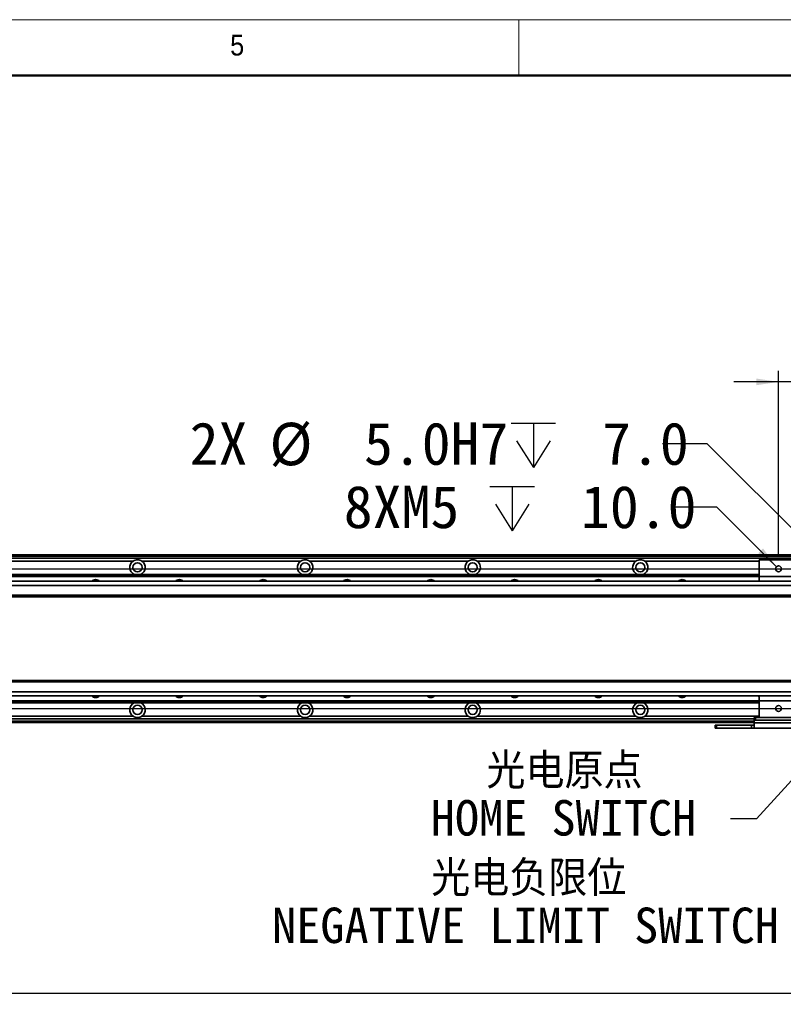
# Model space of a CAD drawing. Header units: millimetres. Extents: x 40 to 3320, y 40 to 2336.
# Tile 10 of 12: x 1723 to 2269, y 1631 to 2336. Entities that reach past the tile are written whole.
import ezdxf

# ---------------------------------------------------------------- set-up
doc = ezdxf.new("R2010")
doc.units = ezdxf.units.MM
doc.header["$LTSCALE"] = 8
doc.layers.add('黑色实线', color=7, linetype='Continuous')
doc.styles.add('SLDTEXTSTYLE1', font='Gothic.ttf', dxfattribs={"width": 0.913})
doc.styles.add('SLDTEXTSTYLE8', font='txt')
doc.styles.add('SLDTEXTSTYLE9', font='txt', dxfattribs={"bigfont": 'bigfont'})
doc.dimstyles.new('SLDDIMSTYLE0', dxfattribs={"dimtxt": 30.4, "dimasz": 16, "dimexe": 0, "dimexo": 0.0625, "dimgap": 7.6, "dimtad": 2, "dimdec": 1, "dimrnd": 1e-09, "dimzin": 4, "dimdsep": 46, "dimtxsty": 'SLDTEXTSTYLE8', "dimsah": 1, "dimcen": 0.09, "dimadec": 0, "dimazin": 1, "dimtfac": 1, "dimtdec": 1, "dimtmove": 0, "dimatfit": 0, "dimfxl": 0, "dimfrac": 2, "dimtolj": 1, "dimtzin": 12, "dimarcsym": 0})
doc.dimstyles.new('SLDDIMSTYLE3', dxfattribs={"dimtxt": 30.4, "dimasz": 16, "dimexe": 0, "dimexo": 0.0625, "dimgap": 7.6, "dimtad": 0, "dimtih": 1, "dimtoh": 1, "dimdec": 6, "dimrnd": 1e-09, "dimzin": 12, "dimdsep": 46, "dimtxsty": 'SLDTEXTSTYLE8', "dimsah": 1, "dimcen": 0, "dimadec": 0, "dimazin": 3, "dimtfac": 1, "dimtdec": 1, "dimtofl": 0, "dimtmove": 0, "dimatfit": 3, "dimfxl": 0, "dimfrac": 2, "dimtolj": 1, "dimtzin": 12, "dimarcsym": 0})
doc.dimstyles.new('SLDDIMSTYLE4', dxfattribs={"dimtxt": 30.4, "dimasz": 16, "dimexe": 0, "dimexo": 0.0625, "dimgap": 7.6, "dimtad": 0, "dimtih": 1, "dimtoh": 1, "dimdec": 1, "dimrnd": 1e-09, "dimzin": 4, "dimdsep": 46, "dimtxsty": 'SLDTEXTSTYLE8', "dimsah": 1, "dimcen": 0, "dimadec": 0, "dimazin": 1, "dimtfac": 1, "dimtdec": 1, "dimtofl": 0, "dimtmove": 0, "dimatfit": 3, "dimfxl": 0, "dimfrac": 2, "dimtolj": 1, "dimtzin": 12, "dimarcsym": 0})
doc.dimstyles.new('SLDDIMSTYLE5', dxfattribs={"dimtxt": 30.4, "dimasz": 16, "dimexe": 0, "dimexo": 0.0625, "dimgap": 7.6, "dimtad": 2, "dimdec": 1, "dimrnd": 1e-09, "dimzin": 4, "dimdsep": 46, "dimtxsty": 'SLDTEXTSTYLE8', "dimsah": 1, "dimcen": 0.09, "dimadec": 0, "dimazin": 1, "dimtfac": 1, "dimtdec": 1, "dimtofl": 0, "dimtmove": 0, "dimatfit": 3, "dimfxl": 0, "dimfrac": 2, "dimtolj": 1, "dimtzin": 12, "dimarcsym": 0})
doc.dimstyles.new('SLDDIMSTYLE6', dxfattribs={"dimtxt": 0.18, "dimasz": 4.8, "dimexe": 0, "dimexo": 0.0625, "dimgap": 0, "dimtad": 0, "dimtih": 1, "dimtoh": 1, "dimdec": 0, "dimrnd": 1e-09, "dimzin": 0, "dimdsep": 46, "dimtxsty": 'Standard', "dimblk1": 'DOT', "dimblk2": 'DOT', "dimsah": 1, "dimcen": 0.09, "dimadec": 0, "dimazin": 0, "dimtfac": 4.8, "dimtdec": 0, "dimtofl": 0, "dimtmove": 0, "dimatfit": 3, "dimldrblk": 'DOT', "dimfxl": 0, "dimfrac": 2, "dimtolj": 1, "dimtzin": 0, "dimarcsym": 0})

# ---------------------------------------------------------------- blocks, each defined once
blk = doc.blocks.new('_D_8')
at = {"layer": '黑色实线'}
for p, q in [((2514.98, 1942.94), (2514.98, 1974.94)), ((398.14, 1942.94), (2522.98, 1942.94)), ((2514.98, 1842.94), (2514.98, 1942.94)), ((398.14, 1842.94), (2522.98, 1842.94)), ((2514.98, 1842.94), (2514.98, 1810.94))]:
    blk.add_line(p, q, dxfattribs=at)
for points in [[(2514.98, 1942.94), (2517.38, 1958.94), (2512.58, 1958.94)], [(2514.98, 1842.94), (2512.58, 1826.94), (2517.38, 1826.94)]]:
    blk.add_solid(points, dxfattribs=at)
at = {"layer": '黑色实线', "insert": (2475.09, 1846.99), "char_height": 30.4, "attachment_point": 1, "rotation": 90, "style": 'SLDTEXTSTYLE8'}
blk.add_mtext('100.0', dxfattribs=at)
blk = doc.blocks.new('_D_15')
at = {"layer": '黑色实线'}
for p, q in [((2265.98, 1953.1), (2265.98, 2084.71)), ((2367.98, 1953.1), (2367.98, 2084.71)), ((2265.98, 2076.71), (2233.98, 2076.71)), ((2367.98, 2076.71), (2265.98, 2076.71)), ((2367.98, 2076.71), (2399.98, 2076.71))]:
    blk.add_line(p, q, dxfattribs=at)
for points in [[(2265.98, 2076.71), (2249.98, 2079.11), (2249.98, 2074.31)], [(2367.98, 2076.71), (2383.98, 2074.31), (2383.98, 2079.11)]]:
    blk.add_solid(points, dxfattribs=at)
at = {"layer": '黑色实线', "insert": (2282.91, 2116.6), "char_height": 30.4, "attachment_point": 1, "style": 'SLDTEXTSTYLE8'}
blk.add_mtext('102.0', dxfattribs=at)
blk = doc.blocks.new('SW_SYMBOL_HOLE_DEPTH')
at = {"layer": '黑色实线', "color": 0}
for p, q in [((0, 7000), (6400, 7000)), ((3200, 7000), (3200, 600)), ((800, 4440), (3200, 600)), ((5600, 4440), (3200, 600))]:
    blk.add_line(p, q, dxfattribs=at)
blk = doc.blocks.new('_D_16')
at = {"layer": '黑色实线'}
for p, q in [((2214.96, 2032.46), (2182.96, 2032.46)), ((2302.71, 1944.71), (2214.96, 2032.46))]:
    blk.add_line(p, q, dxfattribs=at)
blk.add_solid([(2302.71, 1944.71), (2293.09, 1957.72), (2289.7, 1954.33)], dxfattribs=at)
at = {"layer": '黑色实线', "xscale": 0.004985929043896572, "yscale": 0.004985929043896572, "zscale": 0.004985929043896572}
blk.add_blockref('SW_SYMBOL_HOLE_DEPTH', (2074.45, 2012.34), dxfattribs=at)
at = {"layer": '黑色实线', "char_height": 30.4, "attachment_point": 1, "style": 'SLDTEXTSTYLE8'}
for s, insert in [('2X ', (1844.32, 2047.77)), ('%%c', (1901.49, 2047.48)), (' 5.0H7 ', (1948.46, 2047.77)), (' 7.0', (2118.95, 2047.77))]:
    blk.add_mtext(s, dxfattribs=dict(at, insert=insert))
blk = doc.blocks.new('_D_17')
at = {"layer": '黑色实线'}
for p, q in [((2221.79, 1987.13), (2189.79, 1987.13)), ((2264.49, 1944.43), (2221.79, 1987.13))]:
    blk.add_line(p, q, dxfattribs=at)
blk.add_solid([(2264.49, 1944.43), (2254.88, 1957.44), (2251.48, 1954.04)], dxfattribs=at)
at = {"layer": '黑色实线', "xscale": 0.004985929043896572, "yscale": 0.004985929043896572, "zscale": 0.004985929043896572}
blk.add_blockref('SW_SYMBOL_HOLE_DEPTH', (2059.33, 1967), dxfattribs=at)
at = {"layer": '黑色实线', "char_height": 30.4, "attachment_point": 1, "style": 'SLDTEXTSTYLE8'}
for s, insert in [('8XM5', (1954.66, 2002.44)), (' 10.0', (2103.82, 2002.44))]:
    blk.add_mtext(s, dxfattribs=dict(at, insert=insert))
blk = doc.blocks.new('_D_18')
at = {"layer": '黑色实线'}
for p, q in [((336.98, 1781.83), (336.98, 1631.15)), ((2316.98, 1781.83), (2316.98, 1631.15)), ((336.98, 1639.15), (2316.98, 1639.15))]:
    blk.add_line(p, q, dxfattribs=at)
for points in [[(336.98, 1639.15), (352.98, 1636.75), (352.98, 1641.55)], [(2316.98, 1639.15), (2300.98, 1641.55), (2300.98, 1636.75)]]:
    blk.add_solid(points, dxfattribs=at)
at = {"layer": '黑色实线', "insert": (1275.14, 1679.03), "char_height": 30.4, "attachment_point": 1, "style": 'SLDTEXTSTYLE8'}
blk.add_mtext('1980.0', dxfattribs=at)
blk = doc.blocks.new('SW_NOTE_5')
at = {"layer": '黑色实线', "color": 0, "char_height": 25.4, "attachment_point": 2}
for s, insert, style in [('光电原点', (-118.9, 46.95), 'SLDTEXTSTYLE9'), ('HOME SWITCH', (-119.58, 13.36), 'SLDTEXTSTYLE8')]:
    blk.add_mtext(s, dxfattribs=dict(at, insert=insert, style=style))
blk = doc.blocks.new('_DOT')
at = {"color": 0, "linetype": 'ByBlock', "lineweight": -2}
blk.add_line((-0.5, 0), (-1, 0), dxfattribs=at)
at = {"color": 0, "linetype": 'ByBlock', "const_width": 0.5}
blk.add_lwpolyline([(-0.25, 0, 1), (0.25, 0, 1)], format="xyb", close=True, dxfattribs=at)
blk = doc.blocks.new('SW_NOTE_6')
at = {"layer": '黑色实线', "color": 0, "char_height": 25.4, "attachment_point": 2}
for s, insert, style in [('光电负限位', (-193.02, 46.09), 'SLDTEXTSTYLE9'), ('NEGATIVE LIMIT SWITCH', (-195.38, 12.5), 'SLDTEXTSTYLE8')]:
    blk.add_mtext(s, dxfattribs=dict(at, insert=insert, style=style))

msp = doc.modelspace()

# ---------------------------------------------------------------- linework, layer by layer
at = {"color": 7, "linetype": 'Continuous', "lineweight": 18}
for p, q in [((3320, 2336), (40, 2336)), ((2080, 2296), (2080, 2336)), ((80, 2296), (3280, 2296))]:
    msp.add_line(p, q, dxfattribs=at)
at = {"color": 7, "linetype": 'Continuous', "lineweight": 50}
msp.add_line((3280, 2296), (80, 2296), dxfattribs=at)
at = {"color": 7, "linetype": 'Continuous', "lineweight": 35}
for p, q in [((2277.4765833, 1952.946656), (376.47662, 1952.946656)), ((376.47662, 1952.7466563), (2277.4765833, 1952.7466563)), ((376.47662, 1952.5466567), (2277.4765833, 1952.5466567)), ((2277.4765833, 1952.446655), (376.47662, 1952.446655)), ((2277.4765833, 1950.4415175), (376.47662, 1950.4415175)), ((1803.8070543, 1948.4415171), (1690.146242, 1948.4415171)), ((1923.8070591, 1948.4415171), (1810.1462467, 1948.4415171)), ((2043.8070639, 1948.4415171), (1930.1462515, 1948.4415171)), ((2163.8069494, 1948.4415171), (2050.146137, 1948.4415171)), ((2381.9766386, 1949.4415154), (2251.9765242, 1949.4415154)), ((2251.9765242, 1949.4415154), (2251.9765242, 1937.4415172)), ((401.9766195, 1938.9415165), (2251.9765242, 1938.9415165)), ((401.9766195, 1938.6484963), (2251.9765242, 1938.6484963)), ((2402.4765833, 1933.9466547), (251.47662, 1933.9466547)), ((401.9766195, 1937.749636), (2251.9765242, 1937.749636)), ((401.9766195, 1937.4566158), (2251.9765242, 1937.4566158)), ((2381.9766386, 1937.4415172), (2251.9765242, 1937.4415172)), ((2251.9765242, 1937.4415172), (2251.9765242, 1933.9466547)), ((2402.4765833, 1930.9466524), (251.47662, 1930.9466524)), ((2402.4765833, 1923.9466512), (251.47662, 1923.9466512)), ((251.47662, 1922.9466511), (2402.4765833, 1922.9466511)), ((2402.4765833, 1862.9466561), (251.47662, 1862.9466561)), ((2402.4765833, 1861.9466578), (251.47662, 1861.9466578)), ((2402.4765833, 1854.9466585), (251.47662, 1854.9466585)), ((2402.4765833, 1851.9466562), (251.47662, 1851.9466562)), ((401.9766195, 1848.4366914), (2251.9765242, 1848.4366914)), ((401.9766195, 1848.143675), (2251.9765242, 1848.143675)), ((401.9766195, 1847.2448108), (2251.9765242, 1847.2448108)), ((401.9766195, 1846.9517944), (2251.9765242, 1846.9517944)), ((2251.9765242, 1851.9466562), (2251.9765242, 1848.4415156)), ((2381.9766386, 1848.4415156), (2251.9765242, 1848.4415156)), ((2251.9765242, 1848.4415156), (2251.9765242, 1836.4415174)), ((2248.4765394, 1835.4517935), (407.4766083, 1835.4517935)), ((2248.4765394, 1832.9466549), (407.4766083, 1832.9466549)), ((1803.8070543, 1837.4517938), (1690.146242, 1837.4517938)), ((1923.8070591, 1837.4517938), (1810.1462467, 1837.4517938)), ((2043.8070639, 1837.4517938), (1930.1462515, 1837.4517938)), ((2163.8069494, 1837.4517938), (2050.146137, 1837.4517938)), ((2248.4765394, 1834.4415171), (2248.4765394, 1836.4415174)), ((2248.4765394, 1836.4415174), (2249.4767054, 1836.4415174)), ((2249.4767054, 1834.4415171), (2248.4765394, 1834.4415171)), ((2248.4765394, 1832.6081825), (2248.4765394, 1834.4415171)), ((2249.4767054, 1836.4415174), (2249.4767054, 1834.4415171)), ((2249.4767054, 1836.4415174), (2251.9765242, 1836.4415174)), ((2249.4767054, 1834.4415171), (2282.4766977, 1834.4415171)), ((2381.9766386, 1836.4415174), (2251.9765242, 1836.4415174)), ((2220.4766615, 1828.9415134), (2220.4766615, 1830.9415174)), ((2220.4766615, 1830.9415174), (2221.476589, 1830.9415174)), ((2221.476589, 1828.9415134), (2220.4766615, 1828.9415134)), ((2221.476589, 1830.9415174), (2221.476589, 1828.9415134)), ((2221.476589, 1830.9415174), (2246.4766844, 1830.9415174)), ((2221.476589, 1828.9415134), (2246.4766844, 1828.9415134)), ((2246.4766844, 1828.9415134), (2246.4766844, 1830.9415174)), ((2246.4766844, 1830.9415174), (2248.4765394, 1830.9415174)), ((2248.4765394, 1828.9415134), (2246.4766844, 1828.9415134)), ((2248.4765394, 1832.6081825), (2283.4766253, 1832.6081825)), ((2248.4765394, 1828.9415134), (2248.4765394, 1832.6081825)), ((2283.4766253, 1828.9415134), (2248.4765394, 1828.9415134))]:
    msp.add_line(p, q, dxfattribs=at)
at = {"color": 8, "linetype": 'Continuous', "lineweight": 35}
for p, q in [((2277.4765833, 1951.946654), (376.47662, 1951.946654)), ((2251.9765242, 1948.4415171), (2170.146261, 1948.4415171)), ((2248.4765394, 1833.9466532), (407.4766083, 1833.9466532)), ((2251.9765242, 1837.4517938), (2170.146261, 1837.4517938))]:
    msp.add_line(p, q, dxfattribs=at)
at = {"color": 7, "linetype": 'Continuous', "lineweight": 35, "flags": 128}
for points in [[(2251.9784315, 1934.3256434), (2251.625572, 1934.1128362), (2251.4062269, 1933.9466547)], [(2251.3938292, 1851.9466562), (2251.6293867, 1851.767507), (2251.9831999, 1851.5549121)]]:
    msp.add_lwpolyline(points, dxfattribs=at)
at = {"color": 7, "linetype": 'Continuous', "lineweight": 35}
for centre, radius in [((1806.9766157, 1943.9466549), 3.3), ((1926.9766157, 1943.9466549), 3.3), ((2046.9766157, 1943.9466549), 3.3), ((2166.9766157, 1943.9466549), 3.3), ((2265.9766157, 1942.9415169), 2.1), ((1806.9766157, 1841.9466549), 3.3), ((1926.9766157, 1841.9466549), 3.3), ((2046.9766157, 1841.9466549), 3.3), ((2166.9766157, 1841.9466549), 3.3), ((2265.9766157, 1842.9415169), 2.1)]:
    msp.add_circle(centre, radius, dxfattribs=at)
for centre, radius, start, end in [((1806.9766157, 1943.9466549), 5.5, 125.1897877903, 245.5088204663), ((1806.9766157, 1943.9466549), 5.5, 294.4911795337, 54.8102122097), ((1926.9766157, 1943.9466549), 5.5, 125.1897877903, 245.5088204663), ((1926.9766157, 1943.9466549), 5.5, 294.4911795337, 54.8102122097), ((2046.9766157, 1943.9466549), 5.5, 125.1897877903, 245.5088204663), ((2046.9766157, 1943.9466549), 5.5, 294.4911795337, 54.8102122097), ((2166.9766157, 1943.9466549), 5.5, 125.1897877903, 245.5088204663), ((2166.9766157, 1943.9466549), 5.5, 294.4911795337, 54.8102122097), ((1776.9766157, 1931.4415169), 3.75, 41.9157203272, 138.0842796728), ((1836.9766157, 1931.4415169), 3.75, 41.9157203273, 138.0842796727), ((1896.9766157, 1931.4415169), 3.75, 41.9157203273, 138.0842796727), ((1956.9766157, 1931.4415169), 3.75, 41.9157203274, 138.0842796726), ((2016.9766157, 1931.4415169), 3.75, 41.9157203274, 138.0842796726), ((2076.9766157, 1931.4415169), 3.75, 41.9157203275, 138.0842796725), ((2136.9766157, 1931.4415169), 3.75, 41.9157203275, 138.0842796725), ((2196.9766157, 1931.4415169), 3.75, 41.9157203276, 138.0842796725), ((1776.9766157, 1854.451793), 3.75, 221.9157203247, 318.0842796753), ((1806.9766157, 1841.9466549), 5.5, 114.4911795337, 234.8102122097), ((1806.9766157, 1841.9466549), 5.5, 305.1897877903, 65.5088204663), ((1836.9766157, 1854.451793), 3.75, 221.9157203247, 318.0842796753), ((1896.9766157, 1854.451793), 3.75, 221.9157203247, 318.0842796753), ((1926.9766157, 1841.9466549), 5.5, 114.4911795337, 234.8102122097), ((1926.9766157, 1841.9466549), 5.5, 305.1897877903, 65.5088204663), ((1956.9766157, 1854.451793), 3.75, 221.9157203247, 318.0842796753), ((2016.9766157, 1854.451793), 3.75, 221.9157203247, 318.0842796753), ((2046.9766157, 1841.9466549), 5.5, 114.4911795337, 234.8102122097), ((2046.9766157, 1841.9466549), 5.5, 305.1897877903, 65.5088204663), ((2076.9766157, 1854.451793), 3.75, 221.9157203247, 318.0842796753), ((2136.9766157, 1854.451793), 3.75, 221.9157203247, 318.0842796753), ((2166.9766157, 1841.9466549), 5.5, 114.4911795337, 234.8102122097), ((2166.9766157, 1841.9466549), 5.5, 305.1897877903, 65.5088204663), ((2196.9766157, 1854.451793), 3.75, 221.9157203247, 318.0842796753)]:
    msp.add_arc(centre, radius, start, end, dxfattribs=at)
for points, knots in [([(1810.1462467, 1948.4415171), (1809.6867357, 1948.7109111), (1808.738288, 1949.2669502), (1807.0543808, 1949.5263711), (1805.3122224, 1949.3108405), (1804.306675, 1948.7300775), (1803.8070543, 1948.4415171)], [0, 0, 0, 0, 0.235694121, 0.4864812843, 0.744850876, 1, 1, 1, 1]), ([(1930.1462515, 1948.4415171), (1929.6867404, 1948.7109111), (1928.7382928, 1949.2669502), (1927.0543855, 1949.5263711), (1925.3122272, 1949.3108405), (1924.3066797, 1948.7300775), (1923.8070591, 1948.4415171)], [0, 0, 0, 0, 0.235694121, 0.4864812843, 0.744850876, 1, 1, 1, 1]), ([(2050.146137, 1948.4415171), (2049.6866256, 1948.7109112), (2048.7382447, 1949.2669109), (2047.0543604, 1949.5263725), (2045.3122087, 1949.3108982), (2044.3066437, 1948.7300776), (2043.8070639, 1948.4415171)], [0, 0, 0, 0, 0.2356977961, 0.4864541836, 0.7448626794, 1, 1, 1, 1]), ([(2170.146261, 1948.4415171), (2169.6867501, 1948.7109108), (2168.7383028, 1949.2669493), (2167.054393, 1949.5263753), (2165.3122087, 1949.3108196), (2164.3066107, 1948.7300766), (2163.8069494, 1948.4415171)], [0, 0, 0, 0, 0.2356904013, 0.4864736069, 0.7448391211, 1, 1, 1, 1]), ([(2251.5397413, 1933.9466547), (2251.5961797, 1934.0264488), (2251.6963651, 1934.1680935), (2251.8963508, 1934.2795856), (2251.9836767, 1934.3282697)], [0, 0, 0, 0, 0.56333928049, 1, 1, 1, 1]), ([(2251.9836767, 1851.5547668), (2251.8254234, 1851.6444699), (2251.6182352, 1851.7619109), (2251.5501096, 1851.9113587), (2251.5340193, 1851.9466562)], [0, 0, 0, 0, 0.7638140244, 1, 1, 1, 1]), ([(1803.8070543, 1837.4517938), (1804.2665655, 1837.1823999), (1805.2149796, 1836.6263808), (1806.8988766, 1836.366937), (1808.6410447, 1836.582452), (1809.6466262, 1837.1632338), (1810.1462467, 1837.4517938)], [0, 0, 0, 0, 0.2356940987, 0.4864638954, 0.7448509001, 1, 1, 1, 1]), ([(1923.8070591, 1837.4517938), (1924.2665703, 1837.1823999), (1925.2149844, 1836.6263808), (1926.8988814, 1836.366937), (1928.6410495, 1836.582452), (1929.6466309, 1837.1632338), (1930.1462515, 1837.4517938)], [0, 0, 0, 0, 0.2356940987, 0.4864638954, 0.7448509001, 1, 1, 1, 1]), ([(2043.8070639, 1837.4517938), (2044.2665753, 1837.1823997), (2045.2149562, 1836.6264), (2046.8988405, 1836.3669384), (2048.6409923, 1836.5824127), (2049.6465572, 1837.1632333), (2050.146137, 1837.4517938)], [0, 0, 0, 0, 0.2356977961, 0.4864541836, 0.7448626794, 1, 1, 1, 1]), ([(2163.8069494, 1837.4517938), (2164.2664603, 1837.1824001), (2165.2149076, 1836.6263616), (2166.8988174, 1836.3669356), (2168.6410018, 1836.5824913), (2169.6465997, 1837.1632343), (2170.146261, 1837.4517938)], [0, 0, 0, 0, 0.2356904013, 0.4864736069, 0.7448391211, 1, 1, 1, 1])]:
    msp.add_open_spline(points, degree=3, knots=knots, dxfattribs=at)

# ---------------------------------------------------------------- block references
at = {"layer": '黑色实线', "color": 7}
for name, p in [('SW_NOTE_5', (2231.6001814, 1763.978383)), ('SW_NOTE_6', (2280.1515799, 1687.8832641))]:
    msp.add_blockref(name, p, dxfattribs=at)

# ---------------------------------------------------------------- texts
at = {"color": 7, "linetype": 'Continuous', "lineweight": 0, "insert": (1873.3333333, 2325.1704848), "char_height": 14.8166667, "attachment_point": 1, "style": 'SLDTEXTSTYLE1'}
msp.add_mtext('5', dxfattribs=at)

# ---------------------------------------------------------------- dimensions: what is measured, and where the dimension line sits
at = {"layer": '黑色实线'}
for base, p1, p2, dimstyle, picture, middle in [((2265.9766157, 2076.7103172), (2367.9766157, 1942.9415169), (2265.9766157, 1942.9415169), 'SLDDIMSTYLE0', '_D_15', (2331.3352018, 2076.7103172)), ((2316.9766157, 1639.1466049), (336.9766157, 1791.9915169), (2316.9766157, 1791.9915169), 'SLDDIMSTYLE5', '_D_18', (1334.5488382, 1639.1466049))]:
    dim = msp.add_linear_dim(base=base, p1=p1, p2=p2, dimstyle=dimstyle, dxfattribs=at)
    dim.commit()
    dim.dimension.update_dxf_attribs({"geometry": picture, "text_midpoint": middle, "dimtype": 160})
dim = msp.add_diameter_dim_2p(p1=(2306.2443827, 1941.1737499), p2=(2302.7088488, 1944.7092838), text='2X <>H7 {\\fGDT;x} 7.0\\P', dimstyle='SLDDIMSTYLE4', dxfattribs=at)
dim.commit()
dim.dimension.update_dxf_attribs({"geometry": '_D_16', "text_midpoint": (2013.639016, 2032.4606194), "dimtype": 163})
dim = msp.add_diameter_dim_2p(p1=(2267.46154, 1941.4565926), p2=(2264.4916915, 1944.4264411), text='8XM5{\\fGDT;x} 10.0\\P', dimstyle='SLDDIMSTYLE3', override={"dimpost": '<>'}, dxfattribs=at)
dim.commit()
dim.dimension.update_dxf_attribs({"geometry": '_D_17', "text_midpoint": (2072.2228422, 1987.1296287), "dimtype": 163})
dim = msp.add_linear_dim(base=(2514.9766157, 1942.9415169), p1=(387.9766157, 1842.9415169), p2=(387.9766157, 1942.9415169), angle=90, dimstyle='SLDDIMSTYLE0', dxfattribs=at)
dim.commit()
dim.dimension.update_dxf_attribs({"geometry": '_D_8', "text_midpoint": (2514.9766157, 1895.422934), "dimtype": 160})

# ---------------------------------------------------------------- leaders
at = {"layer": '黑色实线', "color": 7}
msp.add_leader([(2300.409131, 1819.0687104), (2250.2706565, 1763.978383), (2231.6001814, 1763.978383)], dimstyle='SLDDIMSTYLE6', dxfattribs=at)

doc.saveas('drawing.dxf')
